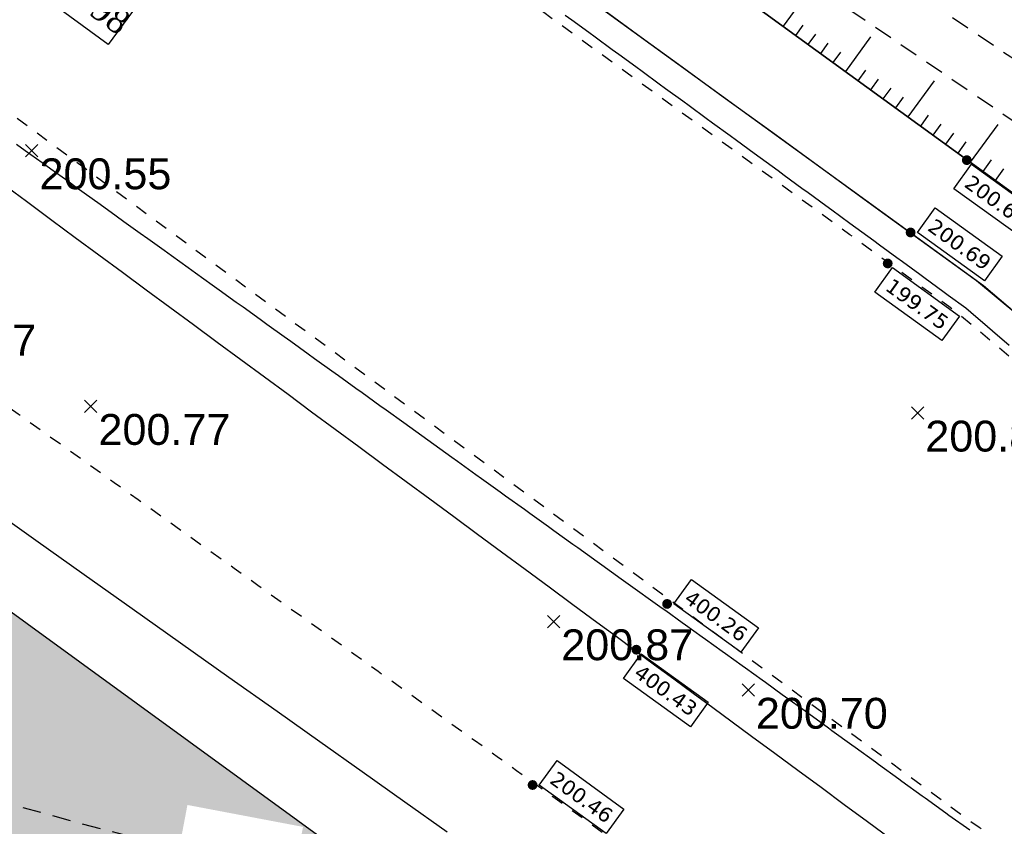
# Model space of a CAD drawing. Extents: x 1616800 to 1632437, y 2248456 to 2251974.
# Tile 81 of 256: x 1617615 to 1617647, y 2251705 to 2251731. Entities that reach past the tile are written whole.
import ezdxf
from ezdxf.enums import TextEntityAlignment as Align

# ---------------------------------------------------------------- set-up
doc = ezdxf.new("R2010")
doc.units = 0
doc.header["$LTSCALE"] = 2
doc.header["$PDMODE"] = 3
doc.header["$PDSIZE"] = 0.2
for name, pattern in [('CONTINU', [0]), ('FOSSE', [0.5, 0.3, -0.2]), ('Grille', [0.4, 0.2, -0.2])]:
    doc.linetypes.add(name, pattern=pattern)
doc.layers.get('0').update_dxf_attribs({"linetype": 'CONTINUOUS'})
for name, color, linetype in [('0000-VALORIS-NOUE DERIV BASSIN', 7, 'CONTINUOUS'), ('0000-VALORIS-NOUE DERIV BASSIN EAU MAX RETENTION', 140, 'CONTINUOUS'), ('0000-VALORIS-NOUE DERIV BASSIN TEXTE ET COTES', 1, 'CONTINUOUS'), ('01-PAP- REVET MACROLOT', 51, 'CONTINUOUS'), ('PROJ Subdi macrolot A', 1, 'CONTINUOUS'), ('X-PTS TOPO-TEXTE TOPOALT', 8, 'CONTINUOUS'), ('X-PTS TOPO-TOPOPOINT', 8, 'CONTINUOUS'), ('Y-FDP TOPO-CN_1_00', 8, 'FOSSE'), ('Y-FDP TOPO-CN_Cotation Cache des textes', 8, 'CONTINUOUS'), ('Y-FDP TOPO-TOP_AXE_FOSSE', 8, 'CONTINUOUS'), ('Y-FDP TOPO-TOP_BARBULE', 8, 'CONTINUOUS'), ('Y-FDP TOPO-TOP_TALUS', 8, 'CONTINUOUS')]:
    doc.layers.add(name, color=color, linetype=linetype)
doc.styles.add('Côte Assainissement', font='verdana.ttf')
doc.styles.get("Standard").update_dxf_attribs({"font": 'arial.ttf'})
doc.styles.add('TIME', font='times.ttf')

# ---------------------------------------------------------------- blocks, each defined once
blk = doc.blocks.new('TCPOINT')
at = {"color": 0}
blk.add_point((0, 0), dxfattribs=at)
at = {"layer": 'X-PTS TOPO-TEXTE TOPOALT'}
blk.add_attdef('ALT', text='', height=0.75, dxfattribs=at).set_placement((0.25, -0.25), align=Align.TOP_LEFT)
blk = doc.blocks.new('zt_cache')
blk.add_wipeout([(0, 0), (1, 0), (1, 1), (0, 1)])
blk = doc.blocks.new('*U249')
h = blk.add_hatch(color=256)
edge = h.paths.add_edge_path()
edge.add_arc((0, 0), 0.2, 0, 360)
at = {"linetype": 'Continuous'}
blk.add_lwpolyline([(-0.519, -1.163), (0.197, -0.17), (2.914, -2.129), (2.197, -3.123)], close=True, dxfattribs=at)
at = {"style": 'Côte Assainissement'}
blk.add_attdef('NIVELLEMENT', text='', height=0.6, rotation=324.1993, dxfattribs=at).set_placement((1.197, -1.646), align=Align.MIDDLE)
blk = doc.blocks.new('*U250')
h = blk.add_hatch(color=256)
edge = h.paths.add_edge_path()
edge.add_arc((0, 0), 0.2, 0, 360)
at = {"linetype": 'Continuous'}
blk.add_lwpolyline([(0.274, 0), (0.991, 0.994), (3.707, -0.966), (2.99, -1.959)], close=True, dxfattribs=at)
at = {"style": 'Côte Assainissement'}
blk.add_attdef('NIVELLEMENT', text='', height=0.6, rotation=324.1993, dxfattribs=at).set_placement((1.99, -0.483), align=Align.MIDDLE)
blk = doc.blocks.new('*U251')
h = blk.add_hatch(color=256)
edge = h.paths.add_edge_path()
edge.add_arc((0, 0), 0.2, 0, 360)
at = {"linetype": 'Continuous'}
blk.add_lwpolyline([(-0.519, -1.163), (0.197, -0.17), (2.914, -2.129), (2.197, -3.123)], close=True, dxfattribs=at)
at = {"style": 'Côte Assainissement'}
blk.add_attdef('NIVELLEMENT', text='', height=0.6, rotation=324.1993, dxfattribs=at).set_placement((1.197, -1.646), align=Align.MIDDLE)
blk = doc.blocks.new('*U252')
h = blk.add_hatch(color=256)
edge = h.paths.add_edge_path()
edge.add_arc((0, 0), 0.2, 0, 360)
at = {"linetype": 'Continuous'}
blk.add_lwpolyline([(0.271, 0), (0.988, 0.994), (3.705, -0.966), (2.988, -1.959)], close=True, dxfattribs=at)
at = {"style": 'Côte Assainissement'}
blk.add_attdef('NIVELLEMENT', text='', height=0.6, rotation=324.1993, dxfattribs=at).set_placement((1.988, -0.483), align=Align.MIDDLE)
blk = doc.blocks.new('*U253')
h = blk.add_hatch(color=256)
edge = h.paths.add_edge_path()
edge.add_arc((0, 0), 0.2, 0, 360)
at = {"linetype": 'Continuous'}
blk.add_lwpolyline([(-0.519, -1.163), (0.197, -0.17), (2.914, -2.129), (2.197, -3.123)], close=True, dxfattribs=at)
at = {"style": 'Côte Assainissement'}
blk.add_attdef('NIVELLEMENT', text='', height=0.6, rotation=324.1993, dxfattribs=at).set_placement((1.197, -1.646), align=Align.MIDDLE)
blk = doc.blocks.new('*U254')
h = blk.add_hatch(color=256)
edge = h.paths.add_edge_path()
edge.add_arc((0, 0), 0.2, 0, 360)
at = {"linetype": 'Continuous'}
blk.add_lwpolyline([(0.274, 0), (0.995, 0.991), (3.703, -0.98), (2.983, -1.97)], close=True, dxfattribs=at)
at = {"style": 'Côte Assainissement'}
blk.add_attdef('NIVELLEMENT', text='', height=0.6, rotation=323.9632, dxfattribs=at).set_placement((1.989, -0.49), align=Align.MIDDLE)

msp = doc.modelspace()

# ---------------------------------------------------------------- hatches: boundary and pattern name
at = {"layer": '01-PAP- REVET MACROLOT'}
h = msp.add_hatch(color=256, dxfattribs=at)
h.dxf.hatch_style = 1
h.paths.add_polyline_path([(1617582.4388, 2251735.7954), (1617563.5524, 2251718.1927), (1617553.9519, 2251708.5749), (1617604.7493, 2251656.4836), (1617641.7843, 2251692.5975)])

# ---------------------------------------------------------------- linework, layer by layer
at = {"layer": '0000-VALORIS-NOUE DERIV BASSIN', "flags": 128}
for points in [[(1617647.6903, 2251721.6627), (1617646.3509, 2251722.7744), (1617646.3211, 2251722.7959), (1617646.1593, 2251722.9134), (1617644.557, 2251724.0767), (1617642.9548, 2251725.2399), (1617641.3525, 2251726.4032), (1617639.7502, 2251727.5664), (1617638.148, 2251728.7297), (1617636.8169, 2251729.6961), (1617635.4858, 2251730.6624), (1617634.1547, 2251731.6288)], [(1617643.5659, 2251704.6935), (1617642.8157, 2251705.2469), (1617642.0655, 2251705.8003), (1617641.3152, 2251706.3536), (1617640.565, 2251706.907), (1617639.8148, 2251707.4604), (1617639.0646, 2251708.0138), (1617638.4343, 2251708.4771), (1617637.8049, 2251708.9401), (1617637.1762, 2251709.4027), (1617636.5481, 2251709.8652), (1617635.9227, 2251710.3258), (1617635.2977, 2251710.7865), (1617634.673, 2251711.2471), (1617634.0483, 2251711.7079), (1617633.277, 2251712.2769), (1617632.504, 2251712.847), (1617631.7311, 2251713.4172), (1617630.9581, 2251713.9873), (1617630.1852, 2251714.5575), (1617629.4122, 2251715.1276), (1617628.6393, 2251715.6977), (1617627.8734, 2251716.2627), (1617627.1076, 2251716.8276), (1617626.3417, 2251717.3925), (1617625.5759, 2251717.9574), (1617624.81, 2251718.5223), (1617624.0442, 2251719.0871), (1617623.2783, 2251719.652), (1617622.5125, 2251720.2169), (1617621.7467, 2251720.7818), (1617620.9809, 2251721.3467), (1617620.2151, 2251721.9115), (1617619.4493, 2251722.4764), (1617618.6835, 2251723.0413), (1617617.9177, 2251723.6061), (1617617.1519, 2251724.171), (1617616.3862, 2251724.7358), (1617615.5652, 2251725.3414), (1617614.7442, 2251725.947)], [(1617629.2042, 2251704.9078), (1617627.826, 2251705.8851), (1617626.4478, 2251706.8624), (1617625.0695, 2251707.8396), (1617623.6913, 2251708.8169), (1617622.1272, 2251709.9259), (1617620.5631, 2251711.035), (1617618.999, 2251712.144), (1617617.4349, 2251713.2531), (1617615.8707, 2251714.3622), (1617614.3064, 2251715.4714)]]:
    msp.add_lwpolyline(points, dxfattribs=at)
at = {"layer": '0000-VALORIS-NOUE DERIV BASSIN EAU MAX RETENTION', "elevation": 199.9769, "flags": 128}
msp.add_lwpolyline([(1617647.4112, 2251720.6804), (1617646.8698, 2251721.1446), (1617646.7083, 2251721.2842), (1617646.1692, 2251721.7466), (1617646.005, 2251721.8884), (1617645.4367, 2251722.3043), (1617645.2593, 2251722.4337), (1617644.6933, 2251722.848), (1617644.514, 2251722.9787), (1617643.9501, 2251723.3914), (1617643.7689, 2251723.5235), (1617643.207, 2251723.9347), (1617643.0239, 2251724.0682), (1617642.4397, 2251724.4958), (1617642.2489, 2251724.6349), (1617641.6666, 2251725.0611), (1617641.4736, 2251725.2018), (1617640.8933, 2251725.6264), (1617640.6983, 2251725.7687), (1617640.1201, 2251726.1918), (1617639.923, 2251726.3355), (1617639.3469, 2251726.7571), (1617639.1476, 2251726.9024), (1617638.5736, 2251727.3225), (1617638.3723, 2251727.4693), (1617637.8003, 2251727.8878), (1617637.597, 2251728.0361), (1617637.037, 2251728.4459), (1617636.8353, 2251728.5929), (1617636.2773, 2251729.0013), (1617636.0737, 2251729.1497), (1617635.5177, 2251729.5566), (1617635.312, 2251729.7066), (1617634.758, 2251730.112), (1617634.5504, 2251730.2633), (1617633.9983, 2251730.6673), (1617633.7887, 2251730.8201), (1617633.2386, 2251731.2227), (1617633.0271, 2251731.3769)], dxfattribs=at)
msp.add_lwpolyline([(1617647.4112, 2251720.6804), (1617646.8698, 2251721.1446), (1617646.7083, 2251721.2842), (1617646.1692, 2251721.7466), (1617646.005, 2251721.8884), (1617645.4367, 2251722.3043), (1617645.2593, 2251722.4337), (1617644.6933, 2251722.848), (1617644.514, 2251722.9787), (1617643.9501, 2251723.3914), (1617643.7689, 2251723.5235), (1617643.207, 2251723.9347), (1617643.0239, 2251724.0682), (1617642.4397, 2251724.4958), (1617642.2489, 2251724.6349), (1617641.6666, 2251725.0611), (1617641.4736, 2251725.2018), (1617640.8933, 2251725.6264), (1617640.6983, 2251725.7687), (1617640.1201, 2251726.1918), (1617639.923, 2251726.3355), (1617639.3469, 2251726.7571), (1617639.1476, 2251726.9024), (1617638.5736, 2251727.3225), (1617638.3723, 2251727.4693), (1617637.8003, 2251727.8878), (1617637.597, 2251728.0361), (1617637.037, 2251728.4459), (1617636.8353, 2251728.5929), (1617636.2773, 2251729.0013), (1617636.0737, 2251729.1497), (1617635.5177, 2251729.5566), (1617635.312, 2251729.7066), (1617634.758, 2251730.112), (1617634.5504, 2251730.2633), (1617633.9983, 2251730.6673), (1617633.7887, 2251730.8201), (1617633.2386, 2251731.2227), (1617633.0271, 2251731.3769)], dxfattribs=at)
at = {"layer": 'Y-FDP TOPO-TOP_BARBULE'}
for p, q in [((1617640.0944, 2251731.0238), (1617640.8735, 2251732.097)), ((1617640.499, 2251730.7301), (1617640.7349, 2251731.055)), ((1617640.9036, 2251730.4363), (1617641.1417, 2251730.7643)), ((1617642.1175, 2251729.5551), (1617642.9329, 2251730.6782)), ((1617641.3082, 2251730.1426), (1617641.5485, 2251730.4735)), ((1617641.7129, 2251729.8488), (1617641.9553, 2251730.1828)), ((1617642.5221, 2251729.2613), (1617642.7689, 2251729.6013)), ((1617642.9267, 2251728.9676), (1617643.1757, 2251729.3105)), ((1617643.3313, 2251728.6738), (1617643.5825, 2251729.0198)), ((1617644.1405, 2251728.0863), (1617644.9922, 2251729.2595)), ((1617643.7359, 2251728.3801), (1617643.9892, 2251728.729)), ((1617644.5451, 2251727.7926), (1617644.8028, 2251728.1475)), ((1617644.9498, 2251727.4988), (1617645.2096, 2251727.8568)), ((1617646.1636, 2251726.6176), (1617647.0516, 2251727.8407)), ((1617645.3544, 2251727.2051), (1617645.6164, 2251727.566)), ((1617645.759, 2251726.9113), (1617646.0232, 2251727.2753)), ((1617646.5682, 2251726.3238), (1617646.8368, 2251726.6938)), ((1617646.9728, 2251726.0301), (1617647.2436, 2251726.403))]:
    msp.add_line(p, q, dxfattribs=at)

# ---------------------------------------------------------------- block references
at = {"layer": '0000-VALORIS-NOUE DERIV BASSIN TEXTE ET COTES', "xscale": 0.8, "yscale": 0.8, "zscale": 0.8}
for name, p, values in [('*U251', (1617646.0386, 2251726.6867, 200.6854), {'NIVELLEMENT': '200.69'}), ('*U250', (1617644.2177, 2251724.3424, 200.6854), {'NIVELLEMENT': '200.69'}), ('*U249', (1617643.4754, 2251723.3384, 199.7518), {'NIVELLEMENT': '199.75'}), ('*U252', (1617636.3271, 2251712.3055, 400.2568), {'NIVELLEMENT': '400.26'}), ('*U253', (1617635.3319, 2251710.822, 400.4316), {'NIVELLEMENT': '400.43'}), ('*U254', (1617631.9677, 2251706.4373, 200.4575), {'NIVELLEMENT': '200.46'})]:
    msp.add_blockref(name, p, dxfattribs=at).add_auto_attribs(values)
at = {"layer": 'X-PTS TOPO-TOPOPOINT'}
ref = msp.add_blockref('TCPOINT', (1617615.7416, 2251726.993, 200.55), dxfattribs=at)
ref.add_attrib('ALT', '200.55', dxfattribs={"layer": 'X-PTS TOPO-TEXTE TOPOALT', "height": 1, "rotation": 0}).set_placement((1617615.9916, 2251726.743, 200.55), align=Align.TOP_LEFT)
ref = msp.add_blockref('TCPOINT', (1617611.3626, 2251721.602, 200.57), dxfattribs=at)
ref.add_attrib('ALT', '200.57', dxfattribs={"layer": 'X-PTS TOPO-TEXTE TOPOALT', "height": 1, "rotation": 360}).set_placement((1617611.6126, 2251721.352, 200.57), align=Align.TOP_LEFT)
ref = msp.add_blockref('TCPOINT', (1617617.6526, 2251718.709, 200.77), dxfattribs=at)
ref.add_attrib('ALT', '200.77', dxfattribs={"layer": 'X-PTS TOPO-TEXTE TOPOALT', "height": 1, "rotation": 0}).set_placement((1617617.9026, 2251718.459, 200.77), align=Align.TOP_LEFT)
ref = msp.add_blockref('TCPOINT', (1617644.4436, 2251718.493, 200.81), dxfattribs=at)
ref.add_attrib('ALT', '200.81', dxfattribs={"layer": 'X-PTS TOPO-TEXTE TOPOALT', "height": 1, "rotation": 360}).set_placement((1617644.6936, 2251718.243, 200.81), align=Align.TOP_LEFT)
ref = msp.add_blockref('TCPOINT', (1617632.6486, 2251711.731, 200.87), dxfattribs=at)
ref.add_attrib('ALT', '200.87', dxfattribs={"layer": 'X-PTS TOPO-TEXTE TOPOALT', "height": 1, "rotation": 0}).set_placement((1617632.8986, 2251711.481, 200.87), align=Align.TOP_LEFT)
ref = msp.add_blockref('TCPOINT', (1617638.9546, 2251709.512, 200.7), dxfattribs=at)
ref.add_attrib('ALT', '200.70', dxfattribs={"layer": 'X-PTS TOPO-TEXTE TOPOALT', "height": 1, "rotation": 0}).set_placement((1617639.2046, 2251709.262, 200.7), align=Align.TOP_LEFT)

# ---------------------------------------------------------------- texts
at = {"layer": '0000-VALORIS-NOUE DERIV BASSIN TEXTE ET COTES', "color": 7, "insert": (1617638.4252, 2251744.6261), "char_height": 3, "width": 41.963537, "attachment_point": 1, "rotation": 322.16883, "style": 'TIME'}
msp.add_mtext('Ruisseau Mayral', dxfattribs=at)

# ---------------------------------------------------------------- next in the draw order: texts
at = {"layer": '0000-VALORIS-NOUE DERIV BASSIN EAU MAX RETENTION', "insert": (1617617.4154, 2251734.5226), "char_height": 0.8, "attachment_point": 5, "rotation": 323.66925, "style": 'TIME', "bg_fill": 19, "box_fill_scale": 1.52, "bg_fill_color": 256, "bg_fill_transparency": 0}
msp.add_mtext_dynamic_manual_height_columns('\\A1;{\\fTimes New Roman|b1|i0|c0|p18;\\LNoue1 :\\P}V{\\H0.7x;\\S^ utile;}=184m{\\H0.7x;\\S3^ ;}\\PZ{\\H0.7x;\\S^ fuite;}=199.63\\PZ{\\H0.7x;\\S^ PHE;}=199.98', width=5.307042, gutter_width=10, heights=[0], dxfattribs=at)

# ---------------------------------------------------------------- next in the draw order: linework, layer by layer
at = {"layer": '0000-VALORIS-NOUE DERIV BASSIN', "linetype": 'Grille', "flags": 128}
for points in [[(1618067.325, 2251480.8664), (1618052.9075, 2251488.8764), (1618048.7578, 2251490.3835), (1618047.8333, 2251490.7193), (1618046.9088, 2251491.055), (1618045.9844, 2251491.3908), (1618045.0599, 2251491.7266), (1618044.1354, 2251492.0623), (1618043.2109, 2251492.3981), (1618042.2865, 2251492.7339), (1618041.362, 2251493.0696), (1618040.4375, 2251493.4054), (1618039.513, 2251493.7412), (1618038.7518, 2251494.0462), (1618038.0761, 2251494.3273), (1618037.6541, 2251494.5347), (1618037.2761, 2251494.727), (1618036.7138, 2251494.9737), (1618036.0353, 2251495.2559), (1618035.3873, 2251495.5791), (1618034.7393, 2251495.9024), (1618034.0913, 2251496.2256), (1618033.1882, 2251496.6002), (1618032.2851, 2251496.9749), (1618031.382, 2251497.3495), (1618030.4789, 2251497.7241), (1618029.4748, 2251497.9129), (1618028.4706, 2251498.1017), (1618027.4665, 2251498.2905), (1618026.4623, 2251498.4793), (1618025.4582, 2251498.6681), (1618024.454, 2251498.8569), (1618023.461, 2251499.0406), (1618022.572, 2251499.4173), (1618021.683, 2251499.794), (1618020.794, 2251500.1708), (1618019.9049, 2251500.5475), (1618019.1017, 2251500.9201), (1618018.2986, 2251501.2928), (1618017.4954, 2251501.6654), (1618016.6922, 2251502.038), (1618015.889, 2251502.4107), (1618015.0858, 2251502.7833), (1618014.3388, 2251503.1084), (1618013.5919, 2251503.4334), (1618012.845, 2251503.7585), (1618012.098, 2251504.0836), (1618011.3511, 2251504.4087), (1618010.6992, 2251504.6926), (1618010.0472, 2251504.9765), (1618009.3953, 2251505.2604), (1618008.494, 2251505.7275), (1618007.5928, 2251506.1946), (1618006.6917, 2251506.6617), (1618005.7907, 2251507.1286), (1618005.0033, 2251507.5363), (1618004.2158, 2251507.944), (1618003.4284, 2251508.3517), (1618002.6411, 2251508.7593), (1618001.8537, 2251509.1669), (1618001.0665, 2251509.5745), (1618000.5264, 2251509.9953), (1617999.9616, 2251510.3649), (1617999.3967, 2251510.7345), (1617998.6597, 2251511.192), (1617997.9164, 2251511.6368), (1617997.1677, 2251512.0703), (1617996.5614, 2251512.3691), (1617995.9551, 2251512.668), (1617995.3488, 2251512.9668), (1617994.7355, 2251513.2504), (1617994.1188, 2251513.5271), (1617993.5022, 2251513.8038), (1617992.7865, 2251514.1295), (1617992.0708, 2251514.4552), (1617991.9143, 2251514.5198), (1617991.0747, 2251514.8938), (1617990.235, 2251515.2677), (1617989.3954, 2251515.6416), (1617988.5558, 2251516.0156), (1617987.7162, 2251516.3895), (1617986.8766, 2251516.7634), (1617986.6939, 2251516.8448), (1617985.7948, 2251517.2452), (1617984.8958, 2251517.6456), (1617983.9968, 2251518.046), (1617983.0978, 2251518.4464), (1617982.1988, 2251518.8468), (1617981.2998, 2251519.2471), (1617980.4007, 2251519.6475), (1617979.5017, 2251520.0479), (1617978.7111, 2251520.4), (1617977.9205, 2251520.7521), (1617977.1299, 2251521.1042), (1617976.3393, 2251521.4564), (1617975.5487, 2251521.8085), (1617974.7581, 2251522.1606), (1617974.6342, 2251522.1883), (1617973.7307, 2251522.5926), (1617972.8271, 2251522.9968), (1617971.9235, 2251523.401), (1617971.02, 2251523.8052), (1617970.1164, 2251524.2095), (1617969.2128, 2251524.6137), (1617968.3093, 2251525.0179), (1617967.4057, 2251525.4221), (1617966.5021, 2251525.8264), (1617965.5986, 2251526.2306), (1617964.695, 2251526.6348), (1617963.7914, 2251527.039), (1617962.0502, 2251527.8467), (1617959.9948, 2251528.8323), (1617958.5178, 2251529.5769), (1617957.7381, 2251529.9935), (1617956.9785, 2251530.4413), (1617956.2188, 2251530.889), (1617955.393, 2251531.4146), (1617954.5691, 2251531.9431), (1617953.7451, 2251532.4715), (1617952.9149, 2251533.004), (1617952.0847, 2251533.5366), (1617951.2545, 2251534.0691), (1617950.4243, 2251534.6016), (1617949.5941, 2251535.1341), (1617948.7638, 2251535.6666), (1617947.9336, 2251536.1991), (1617947.1034, 2251536.7317), (1617946.2732, 2251537.2642), (1617945.7809, 2251537.5889), (1617945.1109, 2251538.0168), (1617944.4409, 2251538.4447), (1617943.9148, 2251539.0353), (1617943.3887, 2251539.6258), (1617942.8626, 2251540.2164), (1617942.1922, 2251540.9679), (1617941.5218, 2251541.7195), (1617940.8514, 2251542.471), (1617940.181, 2251543.2226), (1617939.5752, 2251543.9017), (1617938.9693, 2251544.5808), (1617938.3635, 2251545.2599), (1617937.7808, 2251545.9299), (1617937.1354, 2251546.4996), (1617936.4184, 2251546.9551), (1617935.7014, 2251547.4105), (1617934.9844, 2251547.8659), (1617934.2674, 2251548.3213), (1617933.5529, 2251548.7776), (1617932.8385, 2251549.234), (1617932.124, 2251549.6903), (1617931.6221, 2251550.0222), (1617931.0177, 2251550.4113), (1617930.4132, 2251550.8004), (1617929.8087, 2251551.1895), (1617928.98, 2251551.6661), (1617928.1513, 2251552.1427), (1617927.3225, 2251552.6194), (1617926.7064, 2251552.9737), (1617926.0902, 2251553.3281), (1617925.474, 2251553.6825), (1617924.6071, 2251554.1811), (1617923.7401, 2251554.6798), (1617922.8732, 2251555.1784), (1617922.0063, 2251555.677), (1617921.1394, 2251556.1757), (1617920.3607, 2251556.6238), (1617919.5821, 2251557.072), (1617918.8034, 2251557.5202), (1617918.0247, 2251557.9684), (1617917.2461, 2251558.4166), (1617916.4674, 2251558.8647), (1617915.7387, 2251559.2833), (1617914.9078, 2251559.7614), (1617914.0769, 2251560.2395), (1617913.246, 2251560.7177), (1617912.4152, 2251561.1958), (1617911.5843, 2251561.6739), (1617910.8968, 2251562.0696), (1617910.7234, 2251562.1693), (1617910.036, 2251562.5649), (1617909.288, 2251562.9954), (1617908.54, 2251563.4258), (1617907.792, 2251563.8563), (1617907.044, 2251564.2867), (1617906.296, 2251564.7171), (1617905.3704, 2251565.0014), (1617904.4106, 2251565.2354), (1617903.4465, 2251565.4703), (1617902.5146, 2251565.6976), (1617901.5792, 2251565.9256), (1617900.6401, 2251566.1544), (1617899.6974, 2251566.3839), (1617898.8465, 2251566.5986), (1617897.9955, 2251566.8132), (1617897.1446, 2251567.0279), (1617896.2937, 2251567.2426), (1617895.481, 2251567.6639), (1617894.6891, 2251568.1175), (1617893.8972, 2251568.571), (1617893.1053, 2251569.0245), (1617892.3134, 2251569.478), (1617891.5215, 2251569.9315), (1617890.7297, 2251570.385), (1617889.918, 2251570.8502), (1617889.1063, 2251571.3153), (1617888.2947, 2251571.7804), (1617887.483, 2251572.2455), (1617886.9797, 2251572.5326), (1617886.1502, 2251573.01), (1617885.3208, 2251573.4873), (1617884.4914, 2251573.9647), (1617883.6619, 2251574.442), (1617882.8325, 2251574.9194), (1617882.0031, 2251575.3968), (1617881.1736, 2251575.8741), (1617880.3442, 2251576.3515), (1617879.5148, 2251576.8288), (1617878.6853, 2251577.3062), (1617877.8559, 2251577.7836), (1617877.0265, 2251578.2609), (1617876.197, 2251578.7383), (1617875.3676, 2251579.2156), (1617874.5382, 2251579.693), (1617873.7087, 2251580.1704), (1617872.8683, 2251580.6578), (1617872.6989, 2251580.7443), (1617871.8583, 2251581.2319), (1617871.0177, 2251581.7194), (1617870.1771, 2251582.207), (1617869.3365, 2251582.6945), (1617868.496, 2251583.182), (1617867.6554, 2251583.6696), (1617866.8148, 2251584.1571), (1617865.9742, 2251584.6446), (1617865.1336, 2251585.1322), (1617864.3064, 2251585.9032), (1617863.5131, 2251586.7255), (1617862.7236, 2251587.5431), (1617861.9378, 2251588.3561), (1617861.1557, 2251589.1646), (1617860.3771, 2251589.9686), (1617859.655, 2251590.7252), (1617858.9365, 2251591.4769), (1617858.2214, 2251592.2239), (1617857.3969, 2251592.7985), (1617856.5809, 2251593.2674), (1617855.7649, 2251593.7363), (1617854.9489, 2251594.2052), (1617854.1329, 2251594.6741), (1617853.3169, 2251595.143), (1617852.501, 2251595.6119), (1617851.685, 2251596.0808), (1617850.869, 2251596.5497), (1617850.053, 2251597.0186), (1617849.237, 2251597.4875), (1617848.421, 2251597.9564), (1617847.6051, 2251598.4253), (1617846.7891, 2251598.8942), (1617845.9731, 2251599.3631), (1617845.1571, 2251599.832), (1617845.1219, 2251599.8435), (1617844.2588, 2251600.3405), (1617843.3958, 2251600.8375), (1617842.5328, 2251601.3345), (1617841.6698, 2251601.8315), (1617840.8068, 2251602.3286), (1617839.9824, 2251602.8033), (1617839.158, 2251603.2781), (1617838.3337, 2251603.7528), (1617837.5093, 2251604.2276), (1617836.6849, 2251604.7023), (1617835.8605, 2251605.1771), (1617835.0362, 2251605.6519), (1617834.2228, 2251606.1203), (1617833.4094, 2251606.5887), (1617832.596, 2251607.0571), (1617831.7826, 2251607.5256), (1617830.9692, 2251607.994), (1617830.1558, 2251608.4624), (1617829.3424, 2251608.9309), (1617829.1691, 2251609.0307), (1617828.5032, 2251609.4142), (1617827.8372, 2251609.7977), (1617827.1713, 2251610.1812), (1617826.5053, 2251610.5648), (1617825.6552, 2251610.84), (1617824.7756, 2251611.0641), (1617823.896, 2251611.2882), (1617823.0164, 2251611.5123), (1617822.1741, 2251611.727), (1617821.3819, 2251611.9318), (1617820.5404, 2251612.1463), (1617819.6988, 2251612.3608), (1617818.8573, 2251612.5753), (1617818.0237, 2251612.7878), (1617817.1901, 2251613.0002), (1617816.3565, 2251613.2126), (1617815.475, 2251613.6761), (1617814.6126, 2251614.1728), (1617813.7501, 2251614.6694), (1617812.8877, 2251615.1661), (1617812.0252, 2251615.6628), (1617811.1628, 2251616.1595), (1617810.3003, 2251616.6562), (1617809.4379, 2251617.1528), (1617808.5754, 2251617.6495), (1617807.713, 2251618.1462), (1617806.8505, 2251618.6429), (1617806.1631, 2251619.0382), (1617805.4757, 2251619.4336), (1617804.7394, 2251619.8581), (1617804.0468, 2251620.2573), (1617803.3543, 2251620.6565), (1617802.6617, 2251621.0557), (1617801.9089, 2251621.4833), (1617801.1469, 2251621.895), (1617800.3678, 2251622.2769), (1617799.5886, 2251622.6588), (1617798.9214, 2251622.9519), (1617798.247, 2251623.2327), (1617797.5727, 2251623.5135), (1617796.9363, 2251623.7642), (1617796.293, 2251624.0028), (1617795.6497, 2251624.2415), (1617794.945, 2251624.4683), (1617794.2333, 2251624.6831), (1617793.5221, 2251624.8987), (1617792.5479, 2251625.1517), (1617791.5737, 2251625.4047), (1617790.5995, 2251625.6578), (1617789.9447, 2251625.8549), (1617789.3387, 2251626.0426), (1617788.7369, 2251626.2287), (1617788.1389, 2251626.4132), (1617787.544, 2251626.5961), (1617786.946, 2251626.7885), (1617786.0843, 2251627.0302), (1617785.1235, 2251627.2908), (1617784.1628, 2251627.5513), (1617783.202, 2251627.8118), (1617782.2413, 2251628.0724), (1617781.2765, 2251628.316), (1617780.3116, 2251628.5596), (1617779.3468, 2251628.8033), (1617778.382, 2251629.0469), (1617777.4172, 2251629.2905), (1617776.6071, 2251629.4426), (1617775.7971, 2251629.5948), (1617774.9871, 2251629.7469), (1617774.2771, 2251629.8901), (1617773.5688, 2251630.0371), (1617772.8604, 2251630.1841), (1617772.1605, 2251630.3539), (1617771.464, 2251630.5317), (1617770.7674, 2251630.7094), (1617769.9523, 2251630.9382), (1617769.1434, 2251631.1813), (1617768.3344, 2251631.4244), (1617767.7001, 2251631.6433), (1617767.0679, 2251631.867), (1617766.4358, 2251632.0907), (1617765.5182, 2251632.4316), (1617764.6022, 2251632.7762), (1617763.6863, 2251633.1208), (1617762.7586, 2251633.4945), (1617761.8309, 2251633.8682), (1617760.9033, 2251634.2419), (1617759.9756, 2251634.6156), (1617759.048, 2251634.9893), (1617758.2268, 2251635.3787), (1617757.4056, 2251635.7681), (1617756.5845, 2251636.1574), (1617755.7987, 2251636.5324), (1617755.0682, 2251636.8849), (1617754.3374, 2251637.2374), (1617753.6062, 2251637.59), (1617752.8992, 2251637.9268), (1617752.1918, 2251638.2637), (1617752.0302, 2251638.3405), (1617751.3221, 2251638.6769), (1617750.6135, 2251639.0135), (1617749.7714, 2251639.4162), (1617748.8791, 2251639.8397), (1617747.9871, 2251640.2631), (1617747.0952, 2251640.6864), (1617746.2035, 2251641.1096), (1617745.312, 2251641.5327), (1617744.4207, 2251641.9558), (1617743.5296, 2251642.3788), (1617742.6387, 2251642.8016), (1617741.748, 2251643.2244), (1617740.8574, 2251643.6471), (1617739.9671, 2251644.0698), (1617739.0742, 2251644.4923), (1617738.1815, 2251644.9148), (1617737.2889, 2251645.3372), (1617736.3965, 2251645.7596), (1617735.5041, 2251646.1818), (1617734.612, 2251646.604), (1617733.7199, 2251647.0262), (1617732.828, 2251647.4482), (1617731.9362, 2251647.8702), (1617731.0316, 2251648.2984), (1617730.1269, 2251648.7265), (1617729.2223, 2251649.1547), (1617728.3177, 2251649.5829), (1617727.413, 2251650.011), (1617726.5084, 2251650.4392), (1617725.6038, 2251650.8674), (1617724.6991, 2251651.2956), (1617723.7945, 2251651.7237), (1617722.8899, 2251652.1519), (1617721.9852, 2251652.5801), (1617721.0806, 2251653.0083), (1617720.176, 2251653.4364), (1617719.2714, 2251653.8646), (1617718.3667, 2251654.2928), (1617717.4621, 2251654.721), (1617716.5575, 2251655.1491), (1617715.6528, 2251655.5773), (1617714.7482, 2251656.0055), (1617713.8436, 2251656.4337), (1617712.9866, 2251656.8235), (1617712.1296, 2251657.2132), (1617711.2727, 2251657.603), (1617711.3299, 2251657.6143), (1617710.56, 2251657.9805), (1617709.7902, 2251658.3467), (1617709.0203, 2251658.7129), (1617708.1312, 2251659.0937), (1617707.2421, 2251659.4745), (1617706.3529, 2251659.8554), (1617705.4638, 2251660.2362), (1617704.5746, 2251660.6168), (1617703.6368, 2251660.9487), (1617702.1317, 2251661.5619), (1617699.5921, 2251662.8265), (1617697.2881, 2251664.1125), (1617695.854, 2251664.9971), (1617695.044, 2251665.4553), (1617694.3999, 2251665.8862), (1617693.7592, 2251666.3219), (1617693.1185, 2251666.7577), (1617692.4778, 2251667.1935), (1617691.6392, 2251667.7661), (1617690.8006, 2251668.3388), (1617689.962, 2251668.9115), (1617689.1232, 2251669.4843), (1617688.2844, 2251670.0571), (1617687.4456, 2251670.6298), (1617686.6066, 2251671.2027), (1617685.9253, 2251671.6659), (1617685.2437, 2251672.1292), (1617684.5618, 2251672.5926), (1617683.8797, 2251673.0561), (1617683.7144, 2251673.1689), (1617682.9033, 2251673.7223), (1617682.0922, 2251674.2757), (1617681.2811, 2251674.8292), (1617680.8062, 2251675.6639), (1617680.4699, 2251676.6838), (1617680.1336, 2251677.7038), (1617679.7973, 2251678.7237), (1617679.2244, 2251679.3915), (1617678.5081, 2251679.8679), (1617677.7918, 2251680.3443), (1617677.0755, 2251680.8206), (1617676.4641, 2251681.22), (1617675.8527, 2251681.6193), (1617675.2412, 2251682.0186), (1617674.486, 2251682.5033), (1617673.7307, 2251682.988), (1617672.9754, 2251683.4727), (1617672.2202, 2251683.9574), (1617671.4649, 2251684.4421), (1617670.9331, 2251684.9556), (1617670.4013, 2251685.4691), (1617670.0454, 2251685.8637), (1617669.2744, 2251686.4052), (1617668.5021, 2251686.9449), (1617667.7165, 2251687.4664), (1617667.136, 2251687.84), (1617666.5483, 2251688.2036), (1617665.9504, 2251688.5534), (1617665.1968, 2251689.0339), (1617664.4432, 2251689.5144), (1617663.6895, 2251689.995), (1617662.9359, 2251690.4755), (1617662.1823, 2251690.956), (1617661.4287, 2251691.4366), (1617660.6751, 2251691.9171), (1617659.7849, 2251692.4663), (1617658.8938, 2251693.0159), (1617658.0017, 2251693.566), (1617657.1056, 2251694.1125), (1617655.9132, 2251694.2801), (1617654.7135, 2251694.45), (1617653.4582, 2251694.5988), (1617652.1922, 2251694.7509), (1617650.9154, 2251694.9063), (1617649.6275, 2251695.0652), (1617648.3286, 2251695.2275), (1617647.4578, 2251695.345), (1617646.5869, 2251695.4625), (1617645.716, 2251695.58), (1617645.0371, 2251696.2372), (1617644.3583, 2251696.8945), (1617643.6794, 2251697.5518), (1617643.0006, 2251698.209), (1617642.3217, 2251698.8663), (1617641.6429, 2251699.5236), (1617640.9194, 2251700.1284), (1617640.1507, 2251700.6801), (1617639.3896, 2251701.2206), (1617638.6285, 2251701.7612), (1617637.8674, 2251702.3018), (1617637.1063, 2251702.8424), (1617636.3452, 2251703.383), (1617635.5841, 2251703.9235), (1617634.9911, 2251704.3508), (1617634.3987, 2251704.7772), (1617633.8068, 2251705.203), (1617633.2155, 2251705.6281), (1617632.6273, 2251706.0523), (1617632.0394, 2251706.476), (1617631.4515, 2251706.8993), (1617630.8637, 2251707.3223), (1617630.0849, 2251707.8801), (1617629.3041, 2251708.4394), (1617628.5233, 2251708.9987), (1617627.7424, 2251709.558), (1617626.9616, 2251710.1173), (1617626.1808, 2251710.6766), (1617625.3999, 2251711.2358), (1617624.6234, 2251711.791), (1617623.8468, 2251712.3462), (1617623.0702, 2251712.9014), (1617622.2935, 2251713.4566), (1617621.5169, 2251714.0118), (1617620.7403, 2251714.567), (1617619.9637, 2251715.1222), (1617619.187, 2251715.6774), (1617618.4104, 2251716.2326), (1617617.6337, 2251716.7879), (1617616.8571, 2251717.3431), (1617616.0804, 2251717.8983), (1617615.3038, 2251718.4535), (1617614.5271, 2251719.0088), (1617613.7504, 2251719.564), (1617612.9737, 2251720.1192), (1617612.135, 2251720.7174), (1617611.2962, 2251721.3157), (1617610.4574, 2251721.9139), (1617609.6184, 2251722.5122), (1617608.7794, 2251723.1106), (1617608.0056, 2251723.6632), (1617607.2318, 2251724.2158), (1617606.4579, 2251724.7684), (1617605.6841, 2251725.3209), (1617604.9103, 2251725.8735), (1617604.1364, 2251726.4261), (1617603.3626, 2251726.9787), (1617602.5888, 2251727.5313), (1617601.8149, 2251728.0839), (1617601.0411, 2251728.6364), (1617600.2673, 2251729.189), (1617599.4934, 2251729.7416), (1617598.7196, 2251730.2942), (1617597.9458, 2251730.8468), (1617597.1719, 2251731.3994), (1617596.3981, 2251731.9519), (1617595.6243, 2251732.5045, -0.3118013), (1617592.9384, 2251738.8985), (1617595.0524, 2251748.6756), (1617595.0696, 2251750.3946)], [(1617602.3909, 2251737.5442), (1617645.5185, 2251705.7324, 0.0454142), (1617653.2706, 2251701.0353), (1617655.0467, 2251700.1686, -0.0454142), (1617662.7988, 2251695.4714), (1617693.2329, 2251673.0225)]]:
    msp.add_lwpolyline(points, format="xyb", dxfattribs=at)
msp.add_lwpolyline([(1617678.0586, 2251695.9489), (1617677.6027, 2251696.2899), (1617676.6174, 2251697.0084), (1617675.3495, 2251697.933), (1617673.994, 2251698.9215), (1617673.0879, 2251699.5823), (1617672.1818, 2251700.2431), (1617671.0085, 2251701.0988), (1617669.8351, 2251701.9544), (1617668.6618, 2251702.8101), (1617667.1046, 2251703.9461), (1617665.5478, 2251705.0826), (1617663.9915, 2251706.2196), (1617662.543, 2251707.4508), (1617661.0947, 2251708.6821), (1617659.6465, 2251709.9136), (1617658.1985, 2251711.1453), (1617656.7507, 2251712.3772), (1617655.4744, 2251713.4632), (1617654.1982, 2251714.5492), (1617652.922, 2251715.6352), (1617651.4196, 2251716.9136), (1617649.9173, 2251718.192), (1617648.4149, 2251719.4704), (1617646.9126, 2251720.7488), (1617645.6459, 2251721.8033), (1617645.6161, 2251721.8249), (1617645.4543, 2251721.9424), (1617643.852, 2251723.1056), (1617642.2498, 2251724.2689), (1617640.6475, 2251725.4321), (1617639.0452, 2251726.5954), (1617637.443, 2251727.7586), (1617636.1119, 2251728.725), (1617634.7808, 2251729.6914), (1617633.4497, 2251730.6577), (1617632.1186, 2251731.6241), (1617630.7337, 2251732.6296), (1617629.3488, 2251733.635), (1617627.9639, 2251734.6405), (1617626.579, 2251735.646), (1617625.194, 2251736.6515), (1617623.8795, 2251737.6407), (1617622.565, 2251738.6298), (1617621.2505, 2251739.619), (1617619.7437, 2251740.7529), (1617618.2369, 2251741.8868), (1617616.7301, 2251743.0207), (1617615.2233, 2251744.1546), (1617613.7165, 2251745.2885), (1617612.2098, 2251746.4224), (1617610.7035, 2251747.5558)], dxfattribs=at)
at = {"layer": '0000-VALORIS-NOUE DERIV BASSIN'}
for points in [[(1617680.1286, 2251699.646, 200.82), (1617666.5916, 2251709.518, 200.83), (1617648.4316, 2251724.971, 200.69), (1617627.6906, 2251740.029, 200.65), (1617608.7916, 2251754.251, 200.51), (1617599.8526, 2251760.695, 200.88)], [(1617678.3459, 2251697.2331, 200.82), (1617664.7331, 2251707.1604, 200.83), (1617646.5755, 2251722.6113, 200.69), (1617625.9073, 2251737.6164, 200.65), (1617607.0123, 2251751.8354, 200.51), (1617598.0983, 2251758.2614, 200.88)]]:
    msp.add_polyline3d(points, dxfattribs=at)
at = {"layer": '0000-VALORIS-NOUE DERIV BASSIN EAU MAX RETENTION', "elevation": 199.9769, "flags": 128}
msp.add_lwpolyline([(1617615.2466, 2251727.2083), (1617615.5309, 2251727.0036), (1617616.0776, 2251726.6099), (1617616.357, 2251726.4087), (1617616.9081, 2251726.0114), (1617617.1827, 2251725.8134), (1617617.7028, 2251725.4394), (1617617.9548, 2251725.2583), (1617618.4794, 2251724.8811), (1617618.7268, 2251724.7032), (1617619.2559, 2251724.3228), (1617619.4989, 2251724.1481), (1617620.0325, 2251723.7644), (1617620.271, 2251723.593), (1617620.8091, 2251723.2061), (1617621.043, 2251723.0379), (1617621.5857, 2251722.6478), (1617621.8151, 2251722.4828), (1617622.3622, 2251722.0895), (1617622.5872, 2251721.9278), (1617623.1388, 2251721.5312), (1617623.3592, 2251721.3727), (1617623.9153, 2251720.9729), (1617624.1313, 2251720.8176), (1617624.6919, 2251720.4146), (1617624.9033, 2251720.2626), (1617625.4684, 2251719.8563), (1617625.6754, 2251719.7075), (1617626.245, 2251719.298), (1617626.4474, 2251719.1524), (1617627.0215, 2251718.7397), (1617627.2194, 2251718.5974), (1617627.7981, 2251718.1814), (1617627.9915, 2251718.0423), (1617628.5746, 2251717.6231), (1617628.7635, 2251717.4873), (1617629.3511, 2251717.0648), (1617629.5355, 2251716.9322), (1617630.1339, 2251716.5021), (1617630.3154, 2251716.3717), (1617630.9185, 2251715.9382), (1617631.0953, 2251715.8111), (1617631.703, 2251715.3743), (1617631.8752, 2251715.2505), (1617632.4876, 2251714.8104), (1617632.6551, 2251714.69), (1617633.2721, 2251714.2465), (1617633.435, 2251714.1294), (1617634.0567, 2251713.6826), (1617634.2149, 2251713.5688), (1617634.8401, 2251713.1195), (1617634.9934, 2251713.0093), (1617635.5167, 2251712.635), (1617635.6374, 2251712.5487), (1617636.1643, 2251712.1715), (1617636.2814, 2251712.0878), (1617636.812, 2251711.7076), (1617636.9256, 2251711.6264), (1617637.4603, 2251711.2436), (1617637.5704, 2251711.1649), (1617638.1094, 2251710.7769), (1617638.2167, 2251710.6998), (1617638.7589, 2251710.3091), (1617638.8635, 2251710.2339), (1617639.409, 2251709.8406), (1617639.5109, 2251709.7673), (1617640.0595, 2251709.3713), (1617640.1589, 2251709.2998), (1617640.7998, 2251708.8361), (1617640.9147, 2251708.7529), (1617641.5588, 2251708.2869), (1617641.6705, 2251708.2061), (1617642.3178, 2251707.7377), (1617642.4262, 2251707.6592), (1617643.0768, 2251707.1885), (1617643.182, 2251707.1124), (1617643.8358, 2251706.6393), (1617643.9377, 2251706.5655), (1617644.5948, 2251706.0901), (1617644.6935, 2251706.0187), (1617645.3632, 2251705.5343), (1617645.4599, 2251705.4643), (1617646.1389, 2251704.9848)], dxfattribs=at)
at = {"layer": 'Y-FDP TOPO-CN_1_00', "linetype": 'FOSSE', "flags": 128}
msp.add_lwpolyline([(1617576.0875, 2251731.1581), (1617576.2093, 2251729.5311), (1617576.2745, 2251728.2006), (1617576.2943, 2251727.1089), (1617576.2799, 2251726.1982), (1617576.2424, 2251725.4109), (1617576.193, 2251724.6892), (1617576.1429, 2251723.9754), (1617576.1032, 2251723.2119), (1617576.0837, 2251722.352), (1617576.0875, 2251721.3939), (1617576.1166, 2251720.3468), (1617576.1727, 2251719.2198), (1617576.2576, 2251718.0224), (1617576.3731, 2251716.7636), (1617576.521, 2251715.4528), (1617576.703, 2251714.0992), (1617576.9232, 2251712.7142), (1617577.1937, 2251711.3185), (1617577.529, 2251709.9349), (1617577.9434, 2251708.5862), (1617578.4513, 2251707.2952), (1617579.0672, 2251706.0849), (1617579.8053, 2251704.9779), (1617580.6801, 2251703.9972), (1617581.6997, 2251703.1618), (1617582.8467, 2251702.4755), (1617584.0978, 2251701.9386), (1617585.4292, 2251701.5512), (1617586.8176, 2251701.3133), (1617588.2393, 2251701.2251), (1617589.6707, 2251701.2867), (1617591.0884, 2251701.4983), (1617592.4718, 2251701.8544), (1617593.8122, 2251702.328), (1617595.1041, 2251702.8864), (1617596.3417, 2251703.497), (1617597.5194, 2251704.1271), (1617598.6316, 2251704.7443), (1617599.6727, 2251705.3158), (1617600.637, 2251705.8091), (1617601.5206, 2251706.1995), (1617602.3268, 2251706.4947), (1617603.0604, 2251706.7103), (1617603.7265, 2251706.8619), (1617604.3301, 2251706.9653), (1617604.876, 2251707.0359), (1617605.3693, 2251707.0896), (1617605.8149, 2251707.1419), (1617606.2207, 2251707.2041), (1617606.6064, 2251707.2704), (1617606.9948, 2251707.3307), (1617607.4083, 2251707.3746), (1617607.8696, 2251707.3921), (1617608.4014, 2251707.373), (1617609.0264, 2251707.3071), (1617609.7671, 2251707.1841), (1617610.6382, 2251706.9979), (1617611.6228, 2251706.7572), (1617612.6956, 2251706.4749), (1617613.8319, 2251706.1636), (1617615.0064, 2251705.8361), (1617616.1942, 2251705.5051), (1617617.3702, 2251705.1834), (1617618.5095, 2251704.8838), (1617619.5907, 2251704.6163), (1617620.6074, 2251704.3812), (1617621.557, 2251704.1759), (1617622.4367, 2251703.9979), (1617623.244, 2251703.8448), (1617623.976, 2251703.7141), (1617624.6302, 2251703.6034), (1617625.2038, 2251703.5102), (1617625.6984, 2251703.4312), (1617626.1319, 2251703.3601), (1617626.5265, 2251703.2897), (1617626.9044, 2251703.2128), (1617627.2879, 2251703.1224), (1617627.699, 2251703.0113), (1617628.16, 2251702.8724), (1617628.6931, 2251702.6984), (1617629.3159, 2251702.4856), (1617630.0279, 2251702.2432), (1617630.8239, 2251701.9839), (1617631.699, 2251701.7203), (1617632.6482, 2251701.4648), (1617633.6662, 2251701.2303), (1617634.7481, 2251701.0292), (1617635.8888, 2251700.8741), (1617637.0796, 2251700.7741), (1617638.2967, 2251700.7239), (1617639.5127, 2251700.7146), (1617640.7002, 2251700.7373), (1617641.8319, 2251700.7833), (1617642.8803, 2251700.8436), (1617643.8181, 2251700.9094), (1617644.6178, 2251700.9718), (1617645.2599, 2251701.0239), (1617645.7566, 2251701.0663), (1617646.1278, 2251701.1016), (1617646.3936, 2251701.1324), (1617646.5739, 2251701.1612), (1617646.6887, 2251701.1906), (1617646.7581, 2251701.2232), (1617646.8021, 2251701.2615), (1617646.8388, 2251701.3075), (1617646.8791, 2251701.3606), (1617646.9321, 2251701.4196), (1617647.0066, 2251701.4833), (1617647.1118, 2251701.5505), (1617647.2567, 2251701.62), (1617647.4503, 2251701.6906), (1617647.7017, 2251701.7611), (1617648.0144, 2251701.8299), (1617648.3705, 2251701.8935), (1617648.7466, 2251701.9478), (1617649.1193, 2251701.989), (1617649.4654, 2251702.0132), (1617649.7613, 2251702.0163), (1617649.9838, 2251701.9945), (1617650.1095, 2251701.9438), (1617650.1246, 2251701.8596), (1617650.0541, 2251701.7352), (1617649.9326, 2251701.5633), (1617649.7946, 2251701.3365), (1617649.6748, 2251701.0474), (1617649.6077, 2251700.6887), (1617649.6278, 2251700.2531), (1617649.7698, 2251699.7332), (1617650.0583, 2251699.128), (1617650.4778, 2251698.4622), (1617651.0028, 2251697.7669), (1617651.608, 2251697.0731), (1617652.268, 2251696.4119), (1617652.9572, 2251695.8142), (1617653.6503, 2251695.3112), (1617654.3219, 2251694.934), (1617654.9527, 2251694.7033), (1617655.5486, 2251694.5995), (1617656.122, 2251694.5928), (1617656.6849, 2251694.6533), (1617657.2496, 2251694.7511), (1617657.8283, 2251694.8563), (1617658.4331, 2251694.9392), (1617659.0762, 2251694.9698), (1617659.7664, 2251694.9266), (1617660.4984, 2251694.8216), (1617661.2634, 2251694.6752), (1617662.0528, 2251694.5076), (1617662.8578, 2251694.3393), (1617663.6696, 2251694.1904), (1617664.4796, 2251694.0813), (1617665.2789, 2251694.0324), (1617666.0582, 2251694.0602), (1617666.8051, 2251694.1657), (1617667.5062, 2251694.3463), (1617668.1485, 2251694.5994), (1617668.7187, 2251694.9223), (1617669.2038, 2251695.3122), (1617669.5905, 2251695.7666), (1617669.8656, 2251696.2826), (1617670.0258, 2251696.8518), (1617670.1064, 2251697.4414), (1617670.1529, 2251698.013), (1617670.2102, 2251698.528), (1617670.3239, 2251698.9478), (1617670.5389, 2251699.2338), (1617670.9006, 2251699.3477), (1617671.4543, 2251699.2507), (1617672.2574, 2251698.9094), (1617673.4167, 2251698.3108), (1617675.0515, 2251697.4469), (1617677.2808, 2251696.3099), (1617680.2237, 2251694.8916), (1617683.9993, 2251693.1843), (1617688.7268, 2251691.1799), (1617694.5253, 2251688.8705)], dxfattribs=at)
at = {"layer": 'Y-FDP TOPO-TOP_AXE_FOSSE', "linetype": 'FOSSE', "elevation": 201.34, "flags": 128}
for points in [[(1617601.8186, 2251762.922), (1617610.1506, 2251756.636), (1617629.6276, 2251741.988), (1617650.7276, 2251727.848), (1617668.4526, 2251710.915), (1617681.6206, 2251701.676), (1617699.0136, 2251688.41), (1617708.9996, 2251680.668), (1617719.8336, 2251677.878), (1617748.7516, 2251665.825), (1617762.3456, 2251660.092), (1617781.0436, 2251652.934), (1617799.0036, 2251644.975), (1617815.3806, 2251635.767), (1617830.3196, 2251628.053), (1617853.9176, 2251613.386), (1617868.6136, 2251605.049), (1617881.5356, 2251596.854), (1617897.5646, 2251587.866), (1617911.5046, 2251578.556), (1617923.2046, 2251571.798), (1617941.6916, 2251560.354), (1617955.8166, 2251551.523), (1617969.3786, 2251543.574), (1617981.8546, 2251538.005), (1617999.4726, 2251530.796), (1618011.2156, 2251524.71), (1618031.4966, 2251514.802), (1618044.3006, 2251508.569), (1618060.3096, 2251501.695), (1618069.9096, 2251496.606), (1618077.1396, 2251493.691), (1618078.3956, 2251492.785), (1618078.3956, 2251492.785)], [(1617600.6196, 2251761.017), (1617609.0186, 2251754.94), (1617628.5696, 2251740.863), (1617649.5776, 2251726.58), (1617667.1536, 2251709.962), (1617698.4656, 2251687.431), (1617708.5936, 2251679.832), (1617719.3676, 2251676.48), (1617748.1656, 2251664.214), (1617780.0586, 2251651.492), (1617797.8506, 2251643.441), (1617814.4516, 2251634.395), (1617829.3226, 2251626.401), (1617852.7376, 2251612.188), (1617867.9276, 2251602.952), (1617881.2236, 2251595.195), (1617896.7006, 2251586.358), (1617910.6286, 2251577.168), (1617921.4716, 2251570.879), (1617940.7716, 2251559.213), (1617954.7426, 2251550.028), (1617968.6406, 2251542.538), (1617981.3776, 2251536.875), (1617998.6816, 2251529.02), (1618010.6006, 2251523.098), (1618031.3996, 2251513.411), (1618043.8426, 2251507.316), (1618060.1126, 2251499.876), (1618069.5666, 2251494.908), (1618076.1756, 2251492.383), (1618078.3956, 2251492.785), (1618078.2546, 2251490.49)]]:
    msp.add_lwpolyline(points, dxfattribs=at)
at = {"layer": 'Y-FDP TOPO-TOP_TALUS', "linetype": 'CONTINU', "elevation": 201.34, "flags": 128}
msp.add_lwpolyline([(1617599.8526, 2251760.695), (1617608.7916, 2251754.251), (1617627.6906, 2251740.029), (1617648.4316, 2251724.971), (1617666.5916, 2251709.518), (1617680.1286, 2251699.646), (1617680.1286, 2251699.646), (1617697.7246, 2251686.476), (1617708.1248, 2251679.1148), (1617717.9686, 2251675.531), (1617747.6066, 2251662.967), (1617761.2316, 2251657.723), (1617761.2316, 2251657.723), (1617779.0456, 2251650.11), (1617790.9458, 2251645.0401)], dxfattribs=at)

# ---------------------------------------------------------------- next in the draw order: block references
at = {"layer": 'Y-FDP TOPO-CN_Cotation Cache des textes', "xscale": 3.811781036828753, "yscale": 2.919031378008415, "rotation": 349.2620989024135}
msp.add_blockref('zt_cache', (1617620.2409, 2251702.9228), dxfattribs=at)

# ---------------------------------------------------------------- next in the draw order: texts
at = {"layer": '0000-VALORIS-NOUE DERIV BASSIN EAU MAX RETENTION', "insert": (1617617.4154, 2251734.5226), "char_height": 0.8, "attachment_point": 5, "rotation": 323.66925, "style": 'TIME', "bg_fill": 19, "box_fill_scale": 1.52, "bg_fill_color": 256, "bg_fill_transparency": 0}
msp.add_mtext_dynamic_manual_height_columns('\\A1;{\\fTimes New Roman|b1|i0|c0|p18;\\LNoue1 :\\P}V{\\H0.7x;\\S^ utile;}=184m{\\H0.7x;\\S3^ ;}\\PZ{\\H0.7x;\\S^ fuite;}=199.63\\PZ{\\H0.7x;\\S^ PHE;}=199.98', width=5.307042, gutter_width=10, heights=[0], dxfattribs=at)

# ---------------------------------------------------------------- next in the draw order: linework, layer by layer
at = {"layer": '0000-VALORIS-NOUE DERIV BASSIN EAU MAX RETENTION', "elevation": 199.9769, "flags": 128}
msp.add_lwpolyline([(1617615.2466, 2251727.2083), (1617615.5309, 2251727.0036), (1617616.0776, 2251726.6099), (1617616.357, 2251726.4087), (1617616.9081, 2251726.0114), (1617617.1827, 2251725.8134), (1617617.7028, 2251725.4394), (1617617.9548, 2251725.2583), (1617618.4794, 2251724.8811), (1617618.7268, 2251724.7032), (1617619.2559, 2251724.3228), (1617619.4989, 2251724.1481), (1617620.0325, 2251723.7644), (1617620.271, 2251723.593), (1617620.8091, 2251723.2061), (1617621.043, 2251723.0379), (1617621.5857, 2251722.6478), (1617621.8151, 2251722.4828), (1617622.3622, 2251722.0895), (1617622.5872, 2251721.9278), (1617623.1388, 2251721.5312), (1617623.3592, 2251721.3727), (1617623.9153, 2251720.9729), (1617624.1313, 2251720.8176), (1617624.6919, 2251720.4146), (1617624.9033, 2251720.2626), (1617625.4684, 2251719.8563), (1617625.6754, 2251719.7075), (1617626.245, 2251719.298), (1617626.4474, 2251719.1524), (1617627.0215, 2251718.7397), (1617627.2194, 2251718.5974), (1617627.7981, 2251718.1814), (1617627.9915, 2251718.0423), (1617628.5746, 2251717.6231), (1617628.7635, 2251717.4873), (1617629.3511, 2251717.0648), (1617629.5355, 2251716.9322), (1617630.1339, 2251716.5021), (1617630.3154, 2251716.3717), (1617630.9185, 2251715.9382), (1617631.0953, 2251715.8111), (1617631.703, 2251715.3743), (1617631.8752, 2251715.2505), (1617632.4876, 2251714.8104), (1617632.6551, 2251714.69), (1617633.2721, 2251714.2465), (1617633.435, 2251714.1294), (1617634.0567, 2251713.6826), (1617634.2149, 2251713.5688), (1617634.8401, 2251713.1195), (1617634.9934, 2251713.0093), (1617635.5167, 2251712.635), (1617635.6374, 2251712.5487), (1617636.1643, 2251712.1715), (1617636.2814, 2251712.0878), (1617636.812, 2251711.7076), (1617636.9256, 2251711.6264), (1617637.4603, 2251711.2436), (1617637.5704, 2251711.1649), (1617638.1094, 2251710.7769), (1617638.2167, 2251710.6998), (1617638.7589, 2251710.3091), (1617638.8635, 2251710.2339), (1617639.409, 2251709.8406), (1617639.5109, 2251709.7673), (1617640.0595, 2251709.3713), (1617640.1589, 2251709.2998), (1617640.7998, 2251708.8361), (1617640.9147, 2251708.7529), (1617641.5588, 2251708.2869), (1617641.6705, 2251708.2061), (1617642.3178, 2251707.7377), (1617642.4262, 2251707.6592), (1617643.0768, 2251707.1885), (1617643.182, 2251707.1124), (1617643.8358, 2251706.6393), (1617643.9377, 2251706.5655), (1617644.5948, 2251706.0901), (1617644.6935, 2251706.0187), (1617645.3632, 2251705.5343), (1617645.4599, 2251705.4643), (1617646.1389, 2251704.9848)], dxfattribs=at)
at = {"layer": 'PROJ Subdi macrolot A', "flags": 128}
msp.add_lwpolyline([(1617582.4388, 2251735.7954), (1617563.5524, 2251718.1927), (1617553.9519, 2251708.5749), (1617604.7493, 2251656.4836), (1617641.7843, 2251692.5975)], close=True, dxfattribs=at)

doc.saveas('drawing.dxf')
